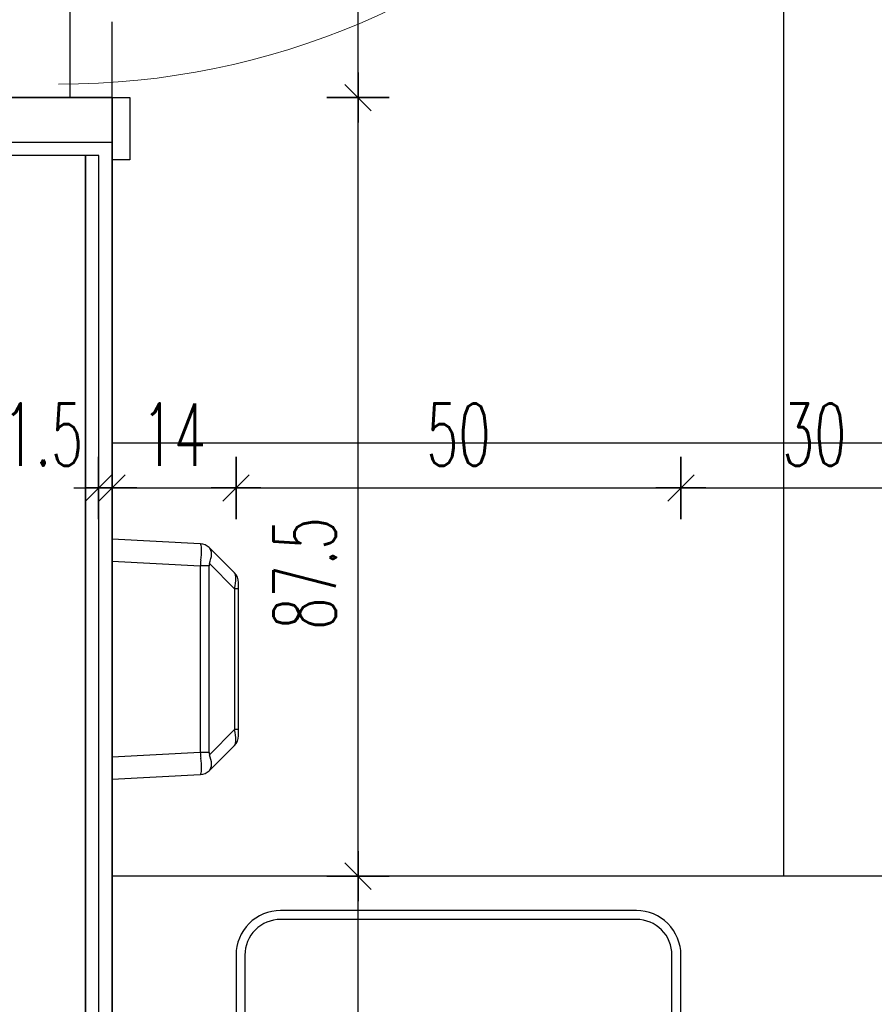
# Model space of a CAD drawing. Header units: centimetres. Extents: x -15121 to 30567, y -60641 to 0.
# Tile 145 of 256: x 6377 to 6473, y -24865 to -24754. Entities that reach past the tile are written whole.
import ezdxf

# ---------------------------------------------------------------- set-up
doc = ezdxf.new("R2010")
doc.units = ezdxf.units.CM
doc.header["$LTSCALE"] = 60
doc.linetypes.add('( Dashed )', pattern=[0.75, 0.5, -0.25])
for name, color, linetype in [('AIKA podłoga wc cała', 2, 'Continuous'), ('AIKA podłoga wc pod meble', 8, 'Continuous'), ('AIKA TYNK', 5, 'Continuous'), ('AIKA widoki wymiarowanie', 7, 'Continuous'), ('AIKA widokowe', 7, 'Continuous'), ('AIKA ŚCIANA', 8, 'Continuous')]:
    doc.layers.add(name, color=color, linetype=linetype)
doc.layers.add('opisy', color=1, linetype='Continuous', lineweight=15)
doc.styles.add('wymiar', font='txt.shx', dxfattribs={"width": 0.6})
doc.dimstyles.new('Dwudziestka', dxfattribs={"dimtxt": 7, "dimasz": 0.7, "dimexe": 5, "dimexo": 0, "dimgap": 2.5, "dimtad": 1, "dimtoh": 1, "dimdec": 3, "dimrnd": 0.5, "dimdsep": 46, "dimtxsty": 'wymiar', "dimblk": 'znacznik', "dimcen": 0, "dimdle": 5, "dimse1": 1, "dimse2": 1, "dimclrd": 256, "dimclre": 256, "dimclrt": 256, "dimadec": 0, "dimazin": 0, "dimtfac": 0.4, "dimtdec": 3, "dimtix": 1, "dimtofl": 0, "dimtmove": 2, "dimatfit": 3, "dimldrblk": 'znacznik', "dimfxl": 1, "dimtolj": 1, "dimarcsym": 0})

# ---------------------------------------------------------------- blocks, each defined once
blk = doc.blocks.new('SL umywalka 50 top')
at = {"layer": 'AIKA widokowe'}
for points in [[(-20, -39), (20, -39, 0.414214), (25, -34), (25, -4, 0.414214), (20, 1), (-20, 1, 0.414214), (-25, -4), (-25, -34, 0.414214)], [(-20, -38), (20, -38, 0.414214), (24, -34), (24, -4, 0.414214), (20, 0), (-20, 0, 0.414214), (-24, -4), (-24, -34, 0.414214)]]:
    blk.add_lwpolyline(points, format="xyb", close=True, dxfattribs=at)
blk.add_circle((0, -19), 4, dxfattribs=at)
blk = doc.blocks.new('SL suszarka do rąk góra')
at = {"layer": 'AIKA widokowe'}
for p, q in [((-11, 0), (-13.5, 0)), ((-13.5, 0), (-12.98, -9.92)), ((-10.48, -9.92), (-11, 0)), ((11, 0), (-11, 0)), ((11, 0), (10.48, -9.92)), ((13.5, 0), (11, 0)), ((12.98, -9.92), (13.5, 0)), ((10.48, -9.92), (-10.48, -9.92)), ((-10.48, -10.91), (-10.48, -9.92)), ((10.48, -10.91), (10.48, -9.92)), ((-12.54, -10.91), (-12.51, -10.94)), ((-12.51, -10.94), (-9.69, -13.76)), ((-7.92, -13.76), (-10.74, -10.94)), ((-10.48, -10.91), (10.48, -10.91)), ((10.74, -10.94), (7.92, -13.76)), ((9.69, -13.76), (12.51, -10.94)), ((12.51, -10.94), (12.54, -10.91)), ((-8.63, -14.2), (-7.92, -14.2)), ((7.92, -13.76), (-7.92, -13.76)), ((-7.92, -14.2), (-7.92, -13.76)), ((-7.92, -14.2), (7.92, -14.2)), ((7.92, -14.2), (7.92, -13.76)), ((7.92, -14.2), (8.63, -14.2))]:
    blk.add_line(p, q, dxfattribs=at)
for centre, start, end in [((-11.48, -9.85), 183, 225), ((11.48, -9.85), 315, 357), ((-8.63, -12.7), 225, 270), ((8.63, -12.7), 270, 315)]:
    blk.add_arc(centre, 1.5, start, end, dxfattribs=at)
for centre, major_axis, ratio, start_param, end_param in [((-10.43, -10.9), (-2.55, 0.98), 0.026186, 0.011642, 0.272072), ((-10.43, -10.9), (-2.5, -0.07), 0.391695, 4.725364, 4.985794), ((10.43, -10.9), (-2.5, 0.07), 0.391695, 4.438984, 4.699414), ((10.43, -10.9), (2.55, 0.98), 0.026186, 6.011113, 6.271543), ((-10.5, -9.41), (-2.48, -0.48), 0.181937, 0.23532, 1.282518), ((-10.5, -9.41), (-2.07, -1.45), 0.488826, 0.0861, 1.133298), ((-10.43, -11.96), (-0.435, 0.977), 0.924938, 5.892541, 6.15297), ((10.43, -11.96), (0.435, 0.977), 0.924938, 0.130215, 0.390645), ((10.5, -9.41), (2.07, -1.45), 0.488826, 5.149887, 6.197085), ((10.5, -9.41), (2.48, -0.48), 0.181937, 5.000667, 6.047865), ((-7.21, -12.7), (-2.53, -0.97), 0.29403, 0.130209, 1.177407), ((7.21, -12.7), (2.53, -0.97), 0.29403, 5.105779, 6.152976)]:
    blk.add_ellipse(centre, major_axis=major_axis, ratio=ratio, start_param=start_param, end_param=end_param, dxfattribs=at)
blk = doc.blocks.new('znacznik')
at = {"color": 0}
for points in [[(0, -5), (0, 5)], [(-4, 0), (4, 0)]]:
    blk.add_lwpolyline(points, dxfattribs=at)
at = {"color": 1}
blk.add_lwpolyline([(-2.12, -2.12), (2.12, 2.12)], dxfattribs=at)
blk = doc.blocks.new('*D6207')
at = {"layer": 'AIKA widoki wymiarowanie', "lineweight": -2, "transparency": 16777216}
for p, q in [((6384.76, -24806.85), (6384.06, -24806.85)), ((6387.66, -24806.85), (6388.36, -24806.85))]:
    blk.add_line(p, q, dxfattribs=at)
at = {"layer": 'Defpoints', "color": 0, "transparency": 16777216}
for p in [(6386.96, -24806.85), (6385.46, -24843.03), (6386.96, -24843.03)]:
    blk.add_point(p, dxfattribs=at)
at = {"layer": 'AIKA widoki wymiarowanie', "lineweight": -2, "transparency": 16777216, "xscale": 0.7, "yscale": 0.7, "zscale": 0.7}
blk.add_blockref('znacznik', (6385.46, -24806.85), dxfattribs=at)
at = {"layer": 'AIKA widoki wymiarowanie', "lineweight": -2, "transparency": 16777216, "xscale": 0.7, "yscale": 0.7, "zscale": 0.7, "rotation": 180}
blk.add_blockref('znacznik', (6386.96, -24806.85), dxfattribs=at)
at = {"layer": 'AIKA widoki wymiarowanie', "transparency": 16777216, "insert": (6379.21, -24800.85), "char_height": 7, "attachment_point": 5, "style": 'wymiar'}
blk.add_mtext('\\A1;1.5', dxfattribs=at)
blk = doc.blocks.new('*D6208')
at = {"layer": 'AIKA widoki wymiarowanie', "lineweight": -2, "transparency": 16777216}
blk.add_line((6387.66, -24806.85), (6400.2, -24806.85), dxfattribs=at)
at = {"layer": 'Defpoints', "color": 0, "transparency": 16777216}
for p in [(6400.9, -24806.85), (6386.96, -24843.03), (6400.9, -24863.69)]:
    blk.add_point(p, dxfattribs=at)
at = {"layer": 'AIKA widoki wymiarowanie', "lineweight": -2, "transparency": 16777216, "xscale": 0.7, "yscale": 0.7, "zscale": 0.7, "rotation": 180}
blk.add_blockref('znacznik', (6386.96, -24806.85), dxfattribs=at)
at = {"layer": 'AIKA widoki wymiarowanie', "lineweight": -2, "transparency": 16777216, "xscale": 0.7, "yscale": 0.7, "zscale": 0.7}
blk.add_blockref('znacznik', (6400.9, -24806.85), dxfattribs=at)
at = {"layer": 'AIKA widoki wymiarowanie', "transparency": 16777216, "insert": (6393.93, -24800.85), "char_height": 7, "attachment_point": 5, "style": 'wymiar'}
blk.add_mtext('\\A1;14', dxfattribs=at)
blk = doc.blocks.new('*D6209')
at = {"layer": 'AIKA widoki wymiarowanie', "lineweight": -2, "transparency": 16777216}
blk.add_line((6401.6, -24806.85), (6450.2, -24806.85), dxfattribs=at)
at = {"layer": 'Defpoints', "color": 0, "transparency": 16777216}
for p in [(6450.9, -24806.85), (6450.9, -24862.78), (6400.9, -24863.69)]:
    blk.add_point(p, dxfattribs=at)
at = {"layer": 'AIKA widoki wymiarowanie', "lineweight": -2, "transparency": 16777216, "xscale": 0.7, "yscale": 0.7, "zscale": 0.7, "rotation": 180}
blk.add_blockref('znacznik', (6400.9, -24806.85), dxfattribs=at)
at = {"layer": 'AIKA widoki wymiarowanie', "lineweight": -2, "transparency": 16777216, "xscale": 0.7, "yscale": 0.7, "zscale": 0.7}
blk.add_blockref('znacznik', (6450.9, -24806.85), dxfattribs=at)
at = {"layer": 'AIKA widoki wymiarowanie', "transparency": 16777216, "insert": (6425.9, -24800.85), "char_height": 7, "attachment_point": 5, "style": 'wymiar'}
blk.add_mtext('\\A1;50', dxfattribs=at)
blk = doc.blocks.new('*D6210')
at = {"layer": 'AIKA widoki wymiarowanie', "lineweight": -2, "transparency": 16777216}
blk.add_line((6451.6, -24806.85), (6480.2, -24806.85), dxfattribs=at)
at = {"layer": 'Defpoints', "color": 0, "transparency": 16777216}
for p in [(6480.9, -24806.85), (6450.9, -24862.78), (6480.9, -24864.36)]:
    blk.add_point(p, dxfattribs=at)
at = {"layer": 'AIKA widoki wymiarowanie', "lineweight": -2, "transparency": 16777216, "xscale": 0.7, "yscale": 0.7, "zscale": 0.7, "rotation": 180}
blk.add_blockref('znacznik', (6450.9, -24806.85), dxfattribs=at)
at = {"layer": 'AIKA widoki wymiarowanie', "lineweight": -2, "transparency": 16777216, "xscale": 0.7, "yscale": 0.7, "zscale": 0.7}
blk.add_blockref('znacznik', (6480.9, -24806.85), dxfattribs=at)
at = {"layer": 'AIKA widoki wymiarowanie', "transparency": 16777216, "insert": (6465.9, -24800.85), "char_height": 7, "attachment_point": 5, "style": 'wymiar'}
blk.add_mtext('\\A1;30', dxfattribs=at)
blk = doc.blocks.new('*D6220')
at = {"layer": 'AIKA widoki wymiarowanie', "lineweight": -2, "transparency": 16777216}
blk.add_line((6414.62, -24899.78), (6414.62, -24851.18), dxfattribs=at)
at = {"layer": 'Defpoints', "color": 0, "transparency": 16777216}
for p in [(6401.25, -24850.48), (6414.62, -24850.48), (6395.51, -24900.48)]:
    blk.add_point(p, dxfattribs=at)
at = {"layer": 'AIKA widoki wymiarowanie', "lineweight": -2, "transparency": 16777216, "xscale": 0.7, "yscale": 0.7, "zscale": 0.7}
for p, rotation in [((6414.62, -24850.48), 90), ((6414.62, -24900.48), 270)]:
    blk.add_blockref('znacznik', p, dxfattribs=dict(at, rotation=rotation))
at = {"layer": 'AIKA widoki wymiarowanie', "transparency": 16777216, "insert": (6408.62, -24875.48), "char_height": 7, "attachment_point": 5, "rotation": 90, "style": 'wymiar'}
blk.add_mtext('\\A1;50', dxfattribs=at)
blk = doc.blocks.new('*D6221')
at = {"layer": 'AIKA widoki wymiarowanie', "lineweight": -2, "transparency": 16777216}
blk.add_line((6414.62, -24849.78), (6414.62, -24763.68), dxfattribs=at)
at = {"layer": 'Defpoints', "color": 0, "transparency": 16777216}
for p in [(6388.96, -24762.98), (6414.62, -24762.98), (6401.25, -24850.48)]:
    blk.add_point(p, dxfattribs=at)
at = {"layer": 'AIKA widoki wymiarowanie', "lineweight": -2, "transparency": 16777216, "xscale": 0.7, "yscale": 0.7, "zscale": 0.7}
for p, rotation in [((6414.62, -24762.98), 90), ((6414.62, -24850.48), 270)]:
    blk.add_blockref('znacznik', p, dxfattribs=dict(at, rotation=rotation))
at = {"layer": 'AIKA widoki wymiarowanie', "transparency": 16777216, "insert": (6408.62, -24816.47), "char_height": 7, "attachment_point": 5, "rotation": 90, "style": 'wymiar'}
blk.add_mtext('\\A1;87.5', dxfattribs=at)
blk = doc.blocks.new('*D6222')
at = {"layer": 'AIKA widoki wymiarowanie', "lineweight": -2, "transparency": 16777216}
blk.add_line((6414.62, -24762.28), (6414.62, -24673.68), dxfattribs=at)
at = {"layer": 'Defpoints', "color": 0, "transparency": 16777216}
for p in [(6388.96, -24672.98), (6414.62, -24672.98), (6388.96, -24762.98)]:
    blk.add_point(p, dxfattribs=at)
at = {"layer": 'AIKA widoki wymiarowanie', "lineweight": -2, "transparency": 16777216, "xscale": 0.7, "yscale": 0.7, "zscale": 0.7}
for p, rotation in [((6414.62, -24672.98), 90), ((6414.62, -24762.98), 270)]:
    blk.add_blockref('znacznik', p, dxfattribs=dict(at, rotation=rotation))
at = {"layer": 'AIKA widoki wymiarowanie', "transparency": 16777216, "insert": (6408.62, -24717.98), "char_height": 7, "attachment_point": 5, "rotation": 90, "style": 'wymiar'}
blk.add_mtext('\\A1;90', dxfattribs=at)
blk = doc.blocks.new('*D6226')
at = {"layer": 'AIKA widoki wymiarowanie', "lineweight": -2, "transparency": 16777216}
blk.add_line((6364.72, -24899.78), (6364.72, -24826.8), dxfattribs=at)
at = {"layer": 'Defpoints', "color": 0, "transparency": 16777216}
for p in [(6364.72, -24826.1), (6386.96, -24826.1), (6395.51, -24900.48)]:
    blk.add_point(p, dxfattribs=at)
at = {"layer": 'AIKA widoki wymiarowanie', "lineweight": -2, "transparency": 16777216, "xscale": 0.7, "yscale": 0.7, "zscale": 0.7}
for p, rotation in [((6364.72, -24826.1), 90), ((6364.72, -24900.48), 270)]:
    blk.add_blockref('znacznik', p, dxfattribs=dict(at, rotation=rotation))
at = {"layer": 'AIKA widoki wymiarowanie', "transparency": 16777216, "insert": (6358.72, -24863.29), "char_height": 7, "attachment_point": 5, "rotation": 90, "style": 'wymiar'}
blk.add_mtext('\\A1;74.5', dxfattribs=at)

msp = doc.modelspace()

# ---------------------------------------------------------------- linework, layer by layer
at = {"layer": 'AIKA podłoga wc cała'}
msp.add_line((6382.2623, -24762.9802), (6382.2623, -24672.9802), dxfattribs=at)
at = {"layer": 'AIKA podłoga wc pod meble'}
for p, q in [((6462.4623, -24850.4802), (6462.4623, -24661.4802)), ((6382.2623, -24762.9802), (6382.2623, -24672.9802)), ((6618.9623, -24801.8356), (6386.9623, -24801.8356))]:
    msp.add_line(p, q, dxfattribs=at)
msp.add_lwpolyline([(6471.9623, -24641.4802), (6471.9623, -24661.4802), (6386.9623, -24661.4802), (6386.9623, -24672.9802), (6368.9623, -24672.9802), (6368.9623, -24661.4802), (6061.4623, -24661.4802), (6061.4623, -25085.4802), (6506.4623, -25085.4802), (6506.4623, -24930.4802), (6350.4623, -24930.4802), (6350.4623, -24864.3728), (6368.9623, -24864.3728), (6368.9623, -24762.9802), (6386.9623, -24762.9802), (6386.9623, -24900.4802), (6668.9623, -24900.4802), (6668.9623, -24661.4802), (6572.9623, -24661.4802), (6572.9623, -24641.4802)], close=True, dxfattribs=at)
msp.add_lwpolyline([(6471.9623, -24641.4802), (6471.9623, -24661.4802), (6386.9623, -24661.4802), (6386.9623, -24672.9802), (6368.9623, -24672.9802), (6368.9623, -24661.4802), (6061.4623, -24661.4802), (6061.4623, -25085.4802), (6506.4623, -25085.4802), (6506.4623, -24930.4802), (6350.4623, -24930.4802), (6350.4623, -24864.3728), (6368.9623, -24864.3728), (6368.9623, -24762.9802), (6386.9623, -24762.9802), (6386.9623, -24900.4802), (6668.9623, -24900.4802), (6668.9623, -24661.4802), (6572.9623, -24661.4802), (6572.9623, -24641.4802)], close=True, dxfattribs=at)
at = {"layer": 'AIKA TYNK'}
msp.add_line((6385.4623, -24769.4802), (6370.4623, -24769.4802), dxfattribs=at)
msp.add_lwpolyline([(6573.9623, -24659.9802), (6670.4623, -24659.9802), (6670.4623, -24900.9934), (6670.4623, -24901.9802), (6385.4623, -24901.9802), (6385.4623, -24769.4802)], dxfattribs=at)
at = {"layer": 'AIKA widokowe', "linetype": '( Dashed )', "ltscale": 0.5}
msp.add_line((6386.9623, -24769.4802), (6386.9623, -24666.4802), dxfattribs=at)
at = {"layer": 'AIKA widokowe'}
msp.add_line((6618.9623, -24850.4802), (6386.9623, -24850.4802), dxfattribs=at)
msp.add_lwpolyline([(6573.9623, -24661.4802), (6668.9623, -24661.4802), (6668.9623, -24900.4802), (6386.9623, -24900.4802), (6386.9623, -24769.4802)], dxfattribs=at)
for points in [[(6368.9623, -24762.9802), (6368.9623, -24767.9802), (6386.9623, -24767.9802), (6386.9623, -24762.9802)], [(6386.9623, -24769.9802), (6386.9623, -24762.9802), (6388.9607, -24762.9802), (6388.9607, -24769.9802)]]:
    msp.add_lwpolyline(points, close=True, dxfattribs=at)
at = {"layer": 'AIKA ŚCIANA'}
msp.add_line((6383.9623, -24769.4802), (6383.9623, -24903.4802), dxfattribs=at)
msp.add_lwpolyline([(6573.9623, -24658.4802), (6671.9623, -24658.4802), (6671.9623, -24900.9934), (6671.9623, -24903.4802), (6383.9623, -24903.4802), (6383.9623, -24769.4802)], dxfattribs=at)
at = {"layer": 'opisy', "color": 1, "extrusion": (0, 0, -1)}
msp.add_arc((-6380.9623, -24674.4802), 87, 180, 270, dxfattribs=at)

# ---------------------------------------------------------------- block references
at = {"layer": 'AIKA widokowe', "color": 6, "rotation": 90}
msp.add_blockref('SL suszarka do rąk góra', (6386.9623, -24826.0957), dxfattribs=at)
at = {"layer": 'AIKA widokowe', "color": 8}
msp.add_blockref('SL umywalka 50 top', (6425.9002, -24855.3507), dxfattribs=at)

# ---------------------------------------------------------------- dimensions: what is measured, and where the dimension line sits
at = {"layer": 'AIKA widoki wymiarowanie'}
for base, p1, p2, picture, middle in [((6414.6175, -24672.9802), (6388.9607, -24762.9802), (6388.9607, -24672.9802), '*D6222', (6408.6175, -24717.9802)), ((6364.72013, -24826.09572), (6395.5093, -24900.48023), (6386.96225, -24826.09572), '*D6226', (6358.72013, -24863.28797)), ((6414.6175, -24850.4802), (6395.5093, -24900.4802), (6401.2529, -24850.4802), '*D6220', (6408.6175, -24875.4802))]:
    dim = msp.add_linear_dim(base=base, p1=p1, p2=p2, angle=90, dimstyle='Dwudziestka', dxfattribs=at)
    dim.commit()
    dim.dimension.update_dxf_attribs({"geometry": picture, "text_midpoint": middle})
dim = msp.add_linear_dim(base=(6414.6175, -24762.9802), p1=(6401.2529, -24850.4802), p2=(6388.9607, -24762.9802), angle=90, dimstyle='Dwudziestka', dxfattribs=at)
dim.commit()
dim.dimension.update_dxf_attribs({"geometry": '*D6221', "text_midpoint": (6408.6175, -24816.4676), "dimtype": 160})
dim = msp.add_linear_dim(base=(6386.9623, -24806.8538), p1=(6385.4623, -24843.0292), p2=(6386.9623, -24843.0292), dimstyle='Dwudziestka', dxfattribs=at)
dim.commit()
dim.dimension.update_dxf_attribs({"geometry": '*D6207', "text_midpoint": (6379.2136, -24800.8538), "dimtype": 160})
for base, p1, p2, picture, middle in [((6400.9002, -24806.8538), (6386.9623, -24843.0292), (6400.9002, -24863.6854), '*D6208', (6393.9312, -24800.8538)), ((6450.9002, -24806.8538), (6400.9002, -24863.6854), (6450.9002, -24862.7799), '*D6209', (6425.9002, -24800.8538)), ((6480.9002, -24806.8538), (6450.9002, -24862.7799), (6480.9002, -24864.3648), '*D6210', (6465.9002, -24800.8538))]:
    dim = msp.add_linear_dim(base=base, p1=p1, p2=p2, dimstyle='Dwudziestka', dxfattribs=at)
    dim.commit()
    dim.dimension.update_dxf_attribs({"geometry": picture, "text_midpoint": middle})

doc.saveas('drawing.dxf')
